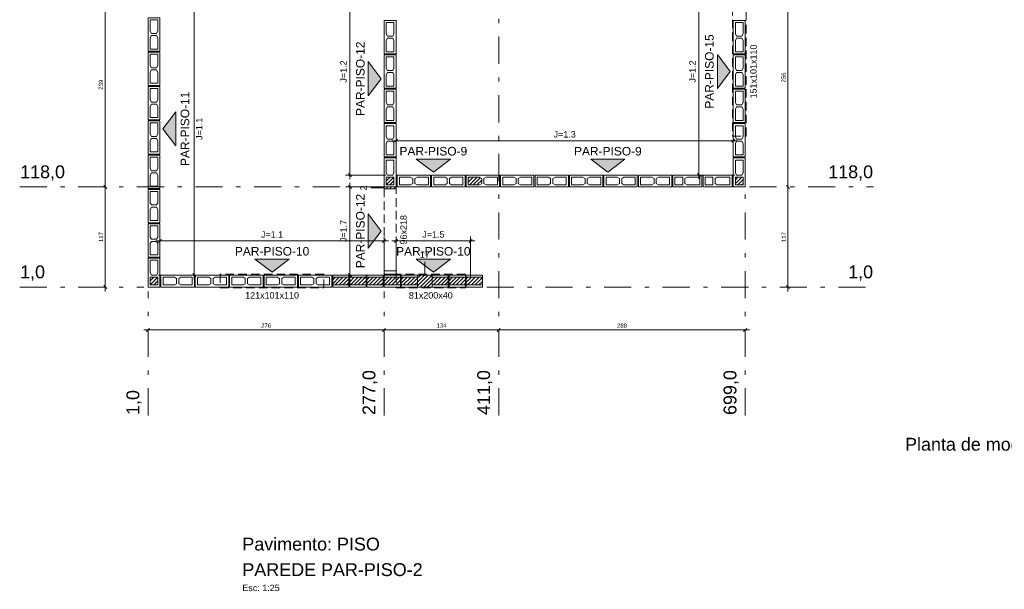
# Model space of a CAD drawing. Header units: millimetres. Extents: x 337 to 624, y -381 to -65.
# Tile 104 of 138: x 366 to 389, y -95 to -81. Entities that reach past the tile are written whole.
import ezdxf

# ---------------------------------------------------------------- set-up
doc = ezdxf.new("R2010")
doc.units = ezdxf.units.MM
doc.header["$MEASUREMENT"] = 0
doc.linetypes.add('DASHDOT2', pattern=[1.27, 0.635, -0.3175, 0, -0.3175])
doc.linetypes.add('JIS_02_2.0', pattern=[0.3, 0.2, -0.1])
for name, color, linetype, lineweight in [('Cotas', 7, 'Continuous', 5), ('Nível 1', 142, 'Continuous', 0), ('PA-Ajustes', 8, 'Continuous', 5), ('PA-Eixos', 9, 'DASHDOT2', 13), ('PA-Graute', 8, 'Continuous', 0), ('PA-Janelas', 2, 'JIS_02_2.0', 0), ('PA-Portas', 2, 'JIS_02_2.0', 0), ('PA-Títulos', 7, 'Continuous', 0), ('PE-Contrafiamento L', 1, 'Continuous', 13), ('PE-Inteiro', 7, 'Continuous', 5), ('PE-Meio canaleta', 5, 'Continuous', 5), ('PE-Paredes', 1, 'Continuous', 5), ('PE-Pastilha', 3, 'Continuous', 5), ('PE-Textos paredes', 7, 'Continuous', 5), ('Texto da cota', 7, 'Continuous', 0), ('Textos', 7, 'Continuous', 5)]:
    doc.layers.add(name, color=color, linetype=linetype, lineweight=lineweight)
doc.styles.add('Arial', font='arial.ttf')
pattern_1 = [(45, (424.86718, -154.377345), (-0.044194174, 0.044194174), [])]

msp = doc.modelspace()

# ---------------------------------------------------------------- hatches: boundary and pattern name
at = {"layer": 'PA-Ajustes', "linetype": 'Continuous'}
h = msp.add_hatch(dxfattribs=at)
h.set_pattern_fill('ANSI31', color=8, scale=0.5, style=0)
h.set_pattern_definition(pattern_1)
h.paths.add_polyline_path([(374.6672, -85.2699), (374.3872, -85.2699), (374.3872, -85.3099), (374.6672, -85.3099)])
h = msp.add_hatch(dxfattribs=at)
h.set_pattern_fill('ANSI31', color=8, scale=0.5, style=0)
h.set_pattern_definition(pattern_1)
h.paths.add_polyline_path([(375.5074, -87.6099), (375.5074, -87.3299), (375.1672, -87.3299), (375.1672, -87.6099)])
at = {"layer": 'PA-Graute', "linetype": 'Continuous'}
h = msp.add_hatch(dxfattribs=at)
h.set_pattern_fill('ANSI31', color=8, scale=0.5, style=0)
h.set_pattern_definition(pattern_1)
h.paths.add_polyline_path([(374.4372, -85.2199), (374.4372, -85.0399), (374.6172, -85.0399), (374.6172, -85.2199)])
h = msp.add_hatch(dxfattribs=at)
h.set_pattern_fill('ANSI31', color=8, scale=0.5, style=0)
h.set_pattern_definition(pattern_1)
h.paths.add_polyline_path([(376.3536, -85.0399), (376.6166, -85.0399), (376.6686, -85.0679), (376.6686, -85.1919), (376.6166, -85.2199), (376.3536, -85.2199)])
h = msp.add_hatch(dxfattribs=at)
h.set_pattern_fill('ANSI31', color=8, scale=0.5, style=0)
h.set_pattern_definition(pattern_1)
h.paths.add_polyline_path([(382.5974, -85.2199), (382.5974, -85.0399), (382.7774, -85.0399), (382.7774, -85.2199)])
h = msp.add_hatch(dxfattribs=at)
h.set_pattern_fill('ANSI31', color=8, scale=0.5, style=0)
h.set_pattern_definition(pattern_1)
h.paths.add_polyline_path([(368.9172, -87.5599), (368.9172, -87.3799), (369.0972, -87.3799), (369.0972, -87.5599)])
h = msp.add_hatch(dxfattribs=at)
h.set_pattern_fill('ANSI31', color=8, scale=0.5, style=0)
h.set_pattern_definition(pattern_1)
h.paths.add_polyline_path([(373.5643, -87.5599), (373.1843, -87.5599), (373.1843, -87.3799), (373.5643, -87.3799)])
h = msp.add_hatch(dxfattribs=at)
h.set_pattern_fill('ANSI31', color=8, scale=0.5, style=0)
h.set_pattern_definition(pattern_1)
h.paths.add_polyline_path([(373.9643, -87.5599), (373.5843, -87.5599), (373.5843, -87.3799), (373.9643, -87.3799)])
h = msp.add_hatch(dxfattribs=at)
h.set_pattern_fill('ANSI31', color=8, scale=0.5, style=0)
h.set_pattern_definition(pattern_1)
h.paths.add_polyline_path([(374.3643, -87.5599), (373.9843, -87.5599), (373.9843, -87.3799), (374.3643, -87.3799)])
h = msp.add_hatch(dxfattribs=at)
h.set_pattern_fill('ANSI31', color=8, scale=0.5, style=0)
h.set_pattern_definition(pattern_1)
h.paths.add_polyline_path([(374.3872, -87.3799), (374.7672, -87.3799), (374.7672, -87.5599), (374.3872, -87.5599)])
h = msp.add_hatch(dxfattribs=at)
h.set_pattern_fill('ANSI31', color=8, scale=0.5, style=0)
h.set_pattern_definition(pattern_1)
h.paths.add_polyline_path([(375.1672, -87.5599), (374.7872, -87.5599), (374.7872, -87.3799), (375.1672, -87.3799)])
h = msp.add_hatch(dxfattribs=at)
h.set_pattern_fill('ANSI31', color=8, scale=0.5, style=0)
h.set_pattern_definition(pattern_1)
h.paths.add_polyline_path([(375.8874, -87.5599), (375.5074, -87.5599), (375.5074, -87.3799), (375.8874, -87.3799)])
h = msp.add_hatch(dxfattribs=at)
h.set_pattern_fill('ANSI31', color=8, scale=0.5, style=0)
h.set_pattern_definition(pattern_1)
h.paths.add_polyline_path([(376.2874, -87.5599), (375.9074, -87.5599), (375.9074, -87.3799), (376.2874, -87.3799)])
h = msp.add_hatch(dxfattribs=at)
h.set_pattern_fill('ANSI31', color=8, scale=0.5, style=0)
h.set_pattern_definition(pattern_1)
h.paths.add_polyline_path([(376.6874, -87.5599), (376.3074, -87.5599), (376.3074, -87.3799), (376.6874, -87.3799)])
at = {"layer": 'PE-Textos paredes', "linetype": 'Continuous'}
for points in [[(382.4774, -82.5698), (382.1774, -82.9698), (382.1774, -82.1698)], [(374.3172, -82.7398), (374.0172, -83.1398), (374.0172, -82.3398)], [(369.2172, -83.9098), (369.5172, -84.3098), (369.5172, -83.5098)], [(375.5373, -84.9199), (375.1373, -84.6199), (375.9373, -84.6199)], [(379.6174, -84.9199), (379.2174, -84.6199), (380.0174, -84.6199)], [(374.3172, -86.2999), (374.0172, -86.6999), (374.0172, -85.8999)], [(371.7672, -87.2599), (371.3672, -86.9599), (372.1672, -86.9599)], [(375.5373, -87.2599), (375.1373, -86.9599), (375.9373, -86.9599)]]:
    msp.add_hatch(color=7, dxfattribs=at).paths.add_polyline_path(points)

# ---------------------------------------------------------------- linework, layer by layer
at = {"layer": 'Cotas'}
for p, q in [((373.5872, -85.0899), (373.5872, -80.0497)), ((381.7474, -85.0899), (381.7474, -80.0497)), ((383.8274, -80.0497), (383.8274, -85.3699)), ((367.8672, -80.3897), (367.8672, -85.3699)), ((369.9472, -80.3897), (369.9472, -87.4299)), ((374.5672, -84.1899), (382.6474, -84.1899)), ((374.6318, -84.2253), (374.7025, -84.1545)), ((374.6672, -85.0299), (374.6672, -84.0899)), ((382.512, -84.2253), (382.5827, -84.1545)), ((382.5474, -85.0299), (382.5474, -84.0899)), ((374.4272, -84.9899), (373.4872, -84.9899)), ((373.6225, -85.0253), (373.5518, -84.9545)), ((382.5874, -84.9899), (381.6474, -84.9899)), ((381.7827, -85.0253), (381.712, -84.9545)), ((367.8318, -85.2345), (367.9025, -85.3053)), ((367.8318, -85.2345), (367.9025, -85.3053)), ((367.8672, -85.1699), (367.8672, -87.7099)), ((374.4272, -85.2699), (373.4872, -85.2699)), ((373.6225, -85.3053), (373.5518, -85.2345)), ((373.5872, -87.4299), (373.5872, -85.1699)), ((383.792, -85.2345), (383.8627, -85.3053)), ((383.792, -85.2345), (383.8627, -85.3053)), ((383.8274, -85.1699), (383.8274, -87.7099)), ((369.0472, -86.5299), (374.4872, -86.5299)), ((369.1118, -86.5653), (369.1825, -86.4945)), ((369.1472, -87.3699), (369.1472, -86.4299)), ((374.3518, -86.5653), (374.4225, -86.4945)), ((374.3872, -87.3699), (374.3872, -86.4299)), ((374.5672, -86.5299), (376.5074, -86.5299)), ((374.6318, -86.5653), (374.7025, -86.4945)), ((374.6672, -87.3699), (374.6672, -86.4299)), ((376.372, -86.5653), (376.4427, -86.4945)), ((376.4074, -87.3699), (376.4074, -86.4299)), ((369.1072, -87.3299), (370.0472, -87.3299)), ((369.9118, -87.2945), (369.9825, -87.3653)), ((374.4272, -87.3299), (373.4872, -87.3299)), ((373.6225, -87.3653), (373.5518, -87.2945)), ((367.8318, -87.5745), (367.9025, -87.6453)), ((383.792, -87.5745), (383.8627, -87.6453)), ((374.4872, -88.6099), (368.7672, -88.6099)), ((368.9025, -88.5745), (368.8318, -88.6453)), ((377.1674, -88.6099), (374.2872, -88.6099)), ((374.4225, -88.5745), (374.3518, -88.6453)), ((374.4225, -88.5745), (374.3518, -88.6453)), ((382.9274, -88.6099), (376.9674, -88.6099)), ((377.1027, -88.5745), (377.032, -88.6453)), ((377.1027, -88.5745), (377.032, -88.6453)), ((382.8627, -88.5745), (382.792, -88.6453))]:
    msp.add_line(p, q, dxfattribs=at)
for points in [[(374.3772, -85.2899), (374.0772, -85.2899)], [(375.3373, -87.3199), (375.3373, -87.0199)]]:
    msp.add_lwpolyline(points, dxfattribs=at)
at = {"layer": 'PA-Ajustes', "linetype": 'Continuous'}
for points in [[(374.6672, -85.2699), (374.3872, -85.2699), (374.3872, -85.3099), (374.6672, -85.3099), (374.6672, -85.2699)], [(375.5074, -87.6099), (375.5074, -87.3299), (375.1672, -87.3299), (375.1672, -87.6099), (375.5074, -87.6099)]]:
    msp.add_lwpolyline(points, dxfattribs=at)
at = {"layer": 'PA-Eixos'}
for p, q in [((377.0674, -90.6099), (377.0674, -80.2497)), ((365.8672, -85.2699), (374.2872, -85.2699)), ((382.8274, -90.6099), (382.8274, -85.3699)), ((382.9274, -85.2699), (385.8274, -85.2699)), ((365.8672, -87.6099), (368.7672, -87.6099)), ((376.7874, -87.6099), (385.8274, -87.6099)), ((368.8672, -90.6099), (368.8672, -87.7099)), ((374.3872, -90.6099), (374.3872, -87.7099))]:
    msp.add_line(p, q, dxfattribs=at)
at = {"layer": 'PA-Janelas'}
for points in [[(382.8474, -81.0597), (382.5274, -81.0597), (382.5274, -84.0797), (382.8474, -84.0797), (382.8474, -81.0597)], [(372.9771, -87.6299), (372.9771, -87.3099), (370.5571, -87.3099), (370.5571, -87.6299), (372.9771, -87.6299)], [(376.2874, -87.6299), (376.2874, -87.3099), (374.6674, -87.3099), (374.6674, -87.6299), (376.2874, -87.6299)]]:
    msp.add_lwpolyline(points, dxfattribs=at)
at = {"layer": 'PA-Portas'}
msp.add_lwpolyline([(374.6672, -85.3099), (374.3872, -85.3099), (374.3872, -87.2299), (374.6672, -87.2299), (374.6672, -85.3099)], dxfattribs=at)
at = {"layer": 'PE-Contrafiamento L', "linetype": 'Continuous'}
for points in [[(374.3872, -85.2699), (374.3872, -84.5899), (374.6672, -84.5899), (374.6672, -85.2699), (374.3872, -85.2699)], [(382.5474, -85.2699), (382.5474, -84.5899), (382.8274, -84.5899), (382.8274, -85.2699), (382.5474, -85.2699)], [(381.1364, -84.9899), (381.8164, -84.9899), (381.8164, -85.2699), (381.1364, -85.2699), (381.1364, -84.9899)], [(381.8419, -84.9899), (382.5219, -84.9899), (382.5219, -85.2699), (381.8419, -85.2699), (381.8419, -84.9899)], [(368.8672, -87.6099), (368.8672, -86.9299), (369.1472, -86.9299), (369.1472, -87.6099), (368.8672, -87.6099)]]:
    msp.add_lwpolyline(points, dxfattribs=at)
at = {"layer": 'PE-Contrafiamento L', "linetype": 'Continuous', "lineweight": 5}
for points in [[(374.4652, -84.9899), (374.4372, -84.9379), (374.4372, -84.6399), (374.6172, -84.6399), (374.6172, -84.9379), (374.5892, -84.9899), (374.4652, -84.9899)], [(382.6254, -84.9899), (382.5974, -84.9379), (382.5974, -84.6399), (382.7774, -84.6399), (382.7774, -84.9379), (382.7494, -84.9899), (382.6254, -84.9899)], [(374.4372, -85.2199), (374.4372, -85.0399), (374.6172, -85.0399), (374.6172, -85.2199), (374.4372, -85.2199)], [(381.1864, -85.0399), (381.3664, -85.0399), (381.3664, -85.2199), (381.1864, -85.2199), (381.1864, -85.0399)], [(381.4164, -85.0679), (381.4684, -85.0399), (381.7664, -85.0399), (381.7664, -85.2199), (381.4684, -85.2199), (381.4164, -85.1919), (381.4164, -85.0679)], [(381.8919, -85.0399), (382.0719, -85.0399), (382.0719, -85.2199), (381.8919, -85.2199), (381.8919, -85.0399)], [(382.1219, -85.0679), (382.1739, -85.0399), (382.4719, -85.0399), (382.4719, -85.2199), (382.1739, -85.2199), (382.1219, -85.1919), (382.1219, -85.0679)], [(382.5974, -85.2199), (382.5974, -85.0399), (382.7774, -85.0399), (382.7774, -85.2199), (382.5974, -85.2199)], [(368.9452, -87.3299), (368.9172, -87.2779), (368.9172, -86.9799), (369.0972, -86.9799), (369.0972, -87.2779), (369.0692, -87.3299), (368.9452, -87.3299)], [(368.9172, -87.5599), (368.9172, -87.3799), (369.0972, -87.3799), (369.0972, -87.5599), (368.9172, -87.5599)]]:
    msp.add_lwpolyline(points, dxfattribs=at)
at = {"layer": 'PE-Inteiro', "linetype": 'Continuous'}
for points in [[(368.8672, -82.0942), (368.8672, -81.3142), (369.1472, -81.3142), (369.1472, -82.0942), (368.8672, -82.0942)], [(374.6672, -81.3764), (374.6672, -82.1564), (374.3872, -82.1564), (374.3872, -81.3764), (374.6672, -81.3764)], [(382.8274, -81.3764), (382.8274, -82.1564), (382.5474, -82.1564), (382.5474, -81.3764), (382.8274, -81.3764)], [(368.8672, -82.8964), (368.8672, -82.1164), (369.1472, -82.1164), (369.1472, -82.8964), (368.8672, -82.8964)], [(374.6672, -82.1798), (374.6672, -82.9598), (374.3872, -82.9598), (374.3872, -82.1798), (374.6672, -82.1798)], [(382.8274, -82.1798), (382.8274, -82.9598), (382.5474, -82.9598), (382.5474, -82.1798), (382.8274, -82.1798)], [(368.8672, -83.6987), (368.8672, -82.9187), (369.1472, -82.9187), (369.1472, -83.6987), (368.8672, -83.6987)], [(374.6672, -82.9832), (374.6672, -83.7632), (374.3872, -83.7632), (374.3872, -82.9832), (374.6672, -82.9832)], [(382.8274, -82.9832), (382.8274, -83.7632), (382.5474, -83.7632), (382.5474, -82.9832), (382.8274, -82.9832)], [(368.8672, -84.5009), (368.8672, -83.7209), (369.1472, -83.7209), (369.1472, -84.5009), (368.8672, -84.5009)], [(374.6672, -83.7865), (374.6672, -84.5665), (374.3872, -84.5665), (374.3872, -83.7865), (374.6672, -83.7865)], [(382.8274, -83.7865), (382.8274, -84.5665), (382.5474, -84.5665), (382.5474, -83.7865), (382.8274, -83.7865)], [(368.8672, -85.3032), (368.8672, -84.5232), (369.1472, -84.5232), (369.1472, -85.3032), (368.8672, -85.3032)], [(375.4727, -85.2699), (374.6927, -85.2699), (374.6927, -84.9899), (375.4727, -84.9899), (375.4727, -85.2699)], [(376.2781, -85.2699), (375.4981, -85.2699), (375.4981, -84.9899), (376.2781, -84.9899), (376.2781, -85.2699)], [(377.0836, -85.2699), (376.3036, -85.2699), (376.3036, -84.9899), (377.0836, -84.9899), (377.0836, -85.2699)], [(377.8891, -85.2699), (377.1091, -85.2699), (377.1091, -84.9899), (377.8891, -84.9899), (377.8891, -85.2699)], [(378.6945, -85.2699), (377.9145, -85.2699), (377.9145, -84.9899), (378.6945, -84.9899), (378.6945, -85.2699)], [(379.5, -85.2699), (378.72, -85.2699), (378.72, -84.9899), (379.5, -84.9899), (379.5, -85.2699)], [(380.3055, -85.2699), (379.5255, -85.2699), (379.5255, -84.9899), (380.3055, -84.9899), (380.3055, -85.2699)], [(381.111, -85.2699), (380.331, -85.2699), (380.331, -84.9899), (381.111, -84.9899), (381.111, -85.2699)], [(368.8672, -86.1054), (368.8672, -85.3254), (369.1472, -85.3254), (369.1472, -86.1054), (368.8672, -86.1054)], [(368.8672, -86.9077), (368.8672, -86.1277), (369.1472, -86.1277), (369.1472, -86.9077), (368.8672, -86.9077)], [(369.95, -87.6099), (369.17, -87.6099), (369.17, -87.3299), (369.95, -87.3299), (369.95, -87.6099)], [(370.7529, -87.6099), (369.9729, -87.6099), (369.9729, -87.3299), (370.7529, -87.3299), (370.7529, -87.6099)], [(371.5558, -87.6099), (370.7758, -87.6099), (370.7758, -87.3299), (371.5558, -87.3299), (371.5558, -87.6099)], [(372.3586, -87.6099), (371.5786, -87.6099), (371.5786, -87.3299), (372.3586, -87.3299), (372.3586, -87.6099)], [(373.1615, -87.6099), (372.3815, -87.6099), (372.3815, -87.3299), (373.1615, -87.3299), (373.1615, -87.6099)]]:
    msp.add_lwpolyline(points, dxfattribs=at)
at = {"layer": 'PE-Inteiro', "linetype": 'Continuous', "lineweight": 5}
for points in [[(369.0972, -81.3642), (369.0972, -81.6272), (369.0692, -81.6792), (368.9452, -81.6792), (368.9172, -81.6272), (368.9172, -81.3642), (369.0972, -81.3642)], [(374.6172, -81.4264), (374.6172, -81.6894), (374.5892, -81.7414), (374.4652, -81.7414), (374.4372, -81.6894), (374.4372, -81.4264), (374.6172, -81.4264)], [(382.7774, -81.4264), (382.7774, -81.6894), (382.7494, -81.7414), (382.6254, -81.7414), (382.5974, -81.6894), (382.5974, -81.4264), (382.7774, -81.4264)], [(368.9172, -82.0442), (368.9172, -81.7812), (368.9452, -81.7292), (369.0692, -81.7292), (369.0972, -81.7812), (369.0972, -82.0442), (368.9172, -82.0442)], [(374.4372, -82.1064), (374.4372, -81.8434), (374.4652, -81.7914), (374.5892, -81.7914), (374.6172, -81.8434), (374.6172, -82.1064), (374.4372, -82.1064)], [(382.5974, -82.1064), (382.5974, -81.8434), (382.6254, -81.7914), (382.7494, -81.7914), (382.7774, -81.8434), (382.7774, -82.1064), (382.5974, -82.1064)], [(369.0972, -82.1664), (369.0972, -82.4294), (369.0692, -82.4814), (368.9452, -82.4814), (368.9172, -82.4294), (368.9172, -82.1664), (369.0972, -82.1664)], [(374.6172, -82.2298), (374.6172, -82.4928), (374.5892, -82.5448), (374.4652, -82.5448), (374.4372, -82.4928), (374.4372, -82.2298), (374.6172, -82.2298)], [(382.7774, -82.2298), (382.7774, -82.4928), (382.7494, -82.5448), (382.6254, -82.5448), (382.5974, -82.4928), (382.5974, -82.2298), (382.7774, -82.2298)], [(368.9172, -82.8464), (368.9172, -82.5834), (368.9452, -82.5314), (369.0692, -82.5314), (369.0972, -82.5834), (369.0972, -82.8464), (368.9172, -82.8464)], [(374.4372, -82.9098), (374.4372, -82.6468), (374.4652, -82.5948), (374.5892, -82.5948), (374.6172, -82.6468), (374.6172, -82.9098), (374.4372, -82.9098)], [(382.5974, -82.9098), (382.5974, -82.6468), (382.6254, -82.5948), (382.7494, -82.5948), (382.7774, -82.6468), (382.7774, -82.9098), (382.5974, -82.9098)], [(369.0972, -82.9687), (369.0972, -83.2317), (369.0692, -83.2837), (368.9452, -83.2837), (368.9172, -83.2317), (368.9172, -82.9687), (369.0972, -82.9687)], [(374.6172, -83.0332), (374.6172, -83.2962), (374.5892, -83.3482), (374.4652, -83.3482), (374.4372, -83.2962), (374.4372, -83.0332), (374.6172, -83.0332)], [(382.7774, -83.0332), (382.7774, -83.2962), (382.7494, -83.3482), (382.6254, -83.3482), (382.5974, -83.2962), (382.5974, -83.0332), (382.7774, -83.0332)], [(368.9172, -83.6487), (368.9172, -83.3857), (368.9452, -83.3337), (369.0692, -83.3337), (369.0972, -83.3857), (369.0972, -83.6487), (368.9172, -83.6487)], [(374.4372, -83.7132), (374.4372, -83.4502), (374.4652, -83.3982), (374.5892, -83.3982), (374.6172, -83.4502), (374.6172, -83.7132), (374.4372, -83.7132)], [(382.5974, -83.7132), (382.5974, -83.4502), (382.6254, -83.3982), (382.7494, -83.3982), (382.7774, -83.4502), (382.7774, -83.7132), (382.5974, -83.7132)], [(369.0972, -83.7709), (369.0972, -84.0339), (369.0692, -84.0859), (368.9452, -84.0859), (368.9172, -84.0339), (368.9172, -83.7709), (369.0972, -83.7709)], [(374.6172, -83.8365), (374.6172, -84.0995), (374.5892, -84.1515), (374.4652, -84.1515), (374.4372, -84.0995), (374.4372, -83.8365), (374.6172, -83.8365)], [(382.7774, -83.8365), (382.7774, -84.0995), (382.7494, -84.1515), (382.6254, -84.1515), (382.5974, -84.0995), (382.5974, -83.8365), (382.7774, -83.8365)], [(368.9172, -84.4509), (368.9172, -84.1879), (368.9452, -84.1359), (369.0692, -84.1359), (369.0972, -84.1879), (369.0972, -84.4509), (368.9172, -84.4509)], [(374.4372, -84.5165), (374.4372, -84.2535), (374.4652, -84.2015), (374.5892, -84.2015), (374.6172, -84.2535), (374.6172, -84.5165), (374.4372, -84.5165)], [(382.5974, -84.5165), (382.5974, -84.2535), (382.6254, -84.2015), (382.7494, -84.2015), (382.7774, -84.2535), (382.7774, -84.5165), (382.5974, -84.5165)], [(369.0972, -84.5732), (369.0972, -84.8362), (369.0692, -84.8882), (368.9452, -84.8882), (368.9172, -84.8362), (368.9172, -84.5732), (369.0972, -84.5732)], [(368.9172, -85.2532), (368.9172, -84.9902), (368.9452, -84.9382), (369.0692, -84.9382), (369.0972, -84.9902), (369.0972, -85.2532), (368.9172, -85.2532)], [(374.7427, -85.0399), (375.0057, -85.0399), (375.0577, -85.0679), (375.0577, -85.1919), (375.0057, -85.2199), (374.7427, -85.2199), (374.7427, -85.0399)], [(375.4227, -85.2199), (375.1597, -85.2199), (375.1077, -85.1919), (375.1077, -85.0679), (375.1597, -85.0399), (375.4227, -85.0399), (375.4227, -85.2199)], [(375.5481, -85.0399), (375.8111, -85.0399), (375.8631, -85.0679), (375.8631, -85.1919), (375.8111, -85.2199), (375.5481, -85.2199), (375.5481, -85.0399)], [(376.2281, -85.2199), (375.9651, -85.2199), (375.9131, -85.1919), (375.9131, -85.0679), (375.9651, -85.0399), (376.2281, -85.0399), (376.2281, -85.2199)], [(376.3536, -85.0399), (376.6166, -85.0399), (376.6686, -85.0679), (376.6686, -85.1919), (376.6166, -85.2199), (376.3536, -85.2199), (376.3536, -85.0399)], [(377.0336, -85.2199), (376.7706, -85.2199), (376.7186, -85.1919), (376.7186, -85.0679), (376.7706, -85.0399), (377.0336, -85.0399), (377.0336, -85.2199)], [(377.1591, -85.0399), (377.4221, -85.0399), (377.4741, -85.0679), (377.4741, -85.1919), (377.4221, -85.2199), (377.1591, -85.2199), (377.1591, -85.0399)], [(377.8391, -85.2199), (377.5761, -85.2199), (377.5241, -85.1919), (377.5241, -85.0679), (377.5761, -85.0399), (377.8391, -85.0399), (377.8391, -85.2199)], [(377.9645, -85.0399), (378.2275, -85.0399), (378.2795, -85.0679), (378.2795, -85.1919), (378.2275, -85.2199), (377.9645, -85.2199), (377.9645, -85.0399)], [(378.6445, -85.2199), (378.3815, -85.2199), (378.3295, -85.1919), (378.3295, -85.0679), (378.3815, -85.0399), (378.6445, -85.0399), (378.6445, -85.2199)], [(378.77, -85.0399), (379.033, -85.0399), (379.085, -85.0679), (379.085, -85.1919), (379.033, -85.2199), (378.77, -85.2199), (378.77, -85.0399)], [(379.45, -85.2199), (379.187, -85.2199), (379.135, -85.1919), (379.135, -85.0679), (379.187, -85.0399), (379.45, -85.0399), (379.45, -85.2199)], [(379.5755, -85.0399), (379.8385, -85.0399), (379.8905, -85.0679), (379.8905, -85.1919), (379.8385, -85.2199), (379.5755, -85.2199), (379.5755, -85.0399)], [(380.2555, -85.2199), (379.9925, -85.2199), (379.9405, -85.1919), (379.9405, -85.0679), (379.9925, -85.0399), (380.2555, -85.0399), (380.2555, -85.2199)], [(380.381, -85.0399), (380.644, -85.0399), (380.696, -85.0679), (380.696, -85.1919), (380.644, -85.2199), (380.381, -85.2199), (380.381, -85.0399)], [(381.061, -85.2199), (380.798, -85.2199), (380.746, -85.1919), (380.746, -85.0679), (380.798, -85.0399), (381.061, -85.0399), (381.061, -85.2199)], [(369.0972, -85.3754), (369.0972, -85.6384), (369.0692, -85.6904), (368.9452, -85.6904), (368.9172, -85.6384), (368.9172, -85.3754), (369.0972, -85.3754)], [(368.9172, -86.0554), (368.9172, -85.7924), (368.9452, -85.7404), (369.0692, -85.7404), (369.0972, -85.7924), (369.0972, -86.0554), (368.9172, -86.0554)], [(369.0972, -86.1777), (369.0972, -86.4407), (369.0692, -86.4927), (368.9452, -86.4927), (368.9172, -86.4407), (368.9172, -86.1777), (369.0972, -86.1777)], [(368.9172, -86.8577), (368.9172, -86.5947), (368.9452, -86.5427), (369.0692, -86.5427), (369.0972, -86.5947), (369.0972, -86.8577), (368.9172, -86.8577)], [(369.22, -87.3799), (369.483, -87.3799), (369.535, -87.4079), (369.535, -87.5319), (369.483, -87.5599), (369.22, -87.5599), (369.22, -87.3799)], [(369.9, -87.5599), (369.637, -87.5599), (369.585, -87.5319), (369.585, -87.4079), (369.637, -87.3799), (369.9, -87.3799), (369.9, -87.5599)], [(370.0229, -87.3799), (370.2859, -87.3799), (370.3379, -87.4079), (370.3379, -87.5319), (370.2859, -87.5599), (370.0229, -87.5599), (370.0229, -87.3799)], [(370.7029, -87.5599), (370.4399, -87.5599), (370.3879, -87.5319), (370.3879, -87.4079), (370.4399, -87.3799), (370.7029, -87.3799), (370.7029, -87.5599)], [(370.8258, -87.3799), (371.0888, -87.3799), (371.1408, -87.4079), (371.1408, -87.5319), (371.0888, -87.5599), (370.8258, -87.5599), (370.8258, -87.3799)], [(371.5058, -87.5599), (371.2428, -87.5599), (371.1908, -87.5319), (371.1908, -87.4079), (371.2428, -87.3799), (371.5058, -87.3799), (371.5058, -87.5599)], [(371.6286, -87.3799), (371.8916, -87.3799), (371.9436, -87.4079), (371.9436, -87.5319), (371.8916, -87.5599), (371.6286, -87.5599), (371.6286, -87.3799)], [(372.3086, -87.5599), (372.0456, -87.5599), (371.9936, -87.5319), (371.9936, -87.4079), (372.0456, -87.3799), (372.3086, -87.3799), (372.3086, -87.5599)], [(372.4315, -87.3799), (372.6945, -87.3799), (372.7465, -87.4079), (372.7465, -87.5319), (372.6945, -87.5599), (372.4315, -87.5599), (372.4315, -87.3799)], [(373.1115, -87.5599), (372.8485, -87.5599), (372.7965, -87.5319), (372.7965, -87.4079), (372.8485, -87.3799), (373.1115, -87.3799), (373.1115, -87.5599)]]:
    msp.add_lwpolyline(points, dxfattribs=at)
at = {"layer": 'PE-Meio canaleta', "linetype": 'Continuous'}
for points in [[(373.5643, -87.6099), (373.1843, -87.6099), (373.1843, -87.3299), (373.5643, -87.3299), (373.5643, -87.6099)], [(373.9643, -87.6099), (373.5843, -87.6099), (373.5843, -87.3299), (373.9643, -87.3299), (373.9643, -87.6099)], [(374.3643, -87.6099), (373.9843, -87.6099), (373.9843, -87.3299), (374.3643, -87.3299), (374.3643, -87.6099)], [(374.3872, -87.3299), (374.7672, -87.3299), (374.7672, -87.6099), (374.3872, -87.6099), (374.3872, -87.3299)], [(375.1672, -87.6099), (374.7872, -87.6099), (374.7872, -87.3299), (375.1672, -87.3299), (375.1672, -87.6099)], [(375.8874, -87.6099), (375.5074, -87.6099), (375.5074, -87.3299), (375.8874, -87.3299), (375.8874, -87.6099)], [(376.2874, -87.6099), (375.9074, -87.6099), (375.9074, -87.3299), (376.2874, -87.3299), (376.2874, -87.6099)], [(376.6874, -87.6099), (376.3074, -87.6099), (376.3074, -87.3299), (376.6874, -87.3299), (376.6874, -87.6099)]]:
    msp.add_lwpolyline(points, dxfattribs=at)
at = {"layer": 'PE-Meio canaleta', "linetype": 'Continuous', "lineweight": 5}
for points in [[(373.5643, -87.5599), (373.1843, -87.5599), (373.1843, -87.3799), (373.5643, -87.3799), (373.5643, -87.5599)], [(373.9643, -87.5599), (373.5843, -87.5599), (373.5843, -87.3799), (373.9643, -87.3799), (373.9643, -87.5599)], [(374.3643, -87.5599), (373.9843, -87.5599), (373.9843, -87.3799), (374.3643, -87.3799), (374.3643, -87.5599)], [(374.3872, -87.3799), (374.7672, -87.3799), (374.7672, -87.5599), (374.3872, -87.5599), (374.3872, -87.3799)], [(375.1672, -87.5599), (374.7872, -87.5599), (374.7872, -87.3799), (375.1672, -87.3799), (375.1672, -87.5599)], [(375.8874, -87.5599), (375.5074, -87.5599), (375.5074, -87.3799), (375.8874, -87.3799), (375.8874, -87.5599)], [(376.2874, -87.5599), (375.9074, -87.5599), (375.9074, -87.3799), (376.2874, -87.3799), (376.2874, -87.5599)], [(376.6874, -87.5599), (376.3074, -87.5599), (376.3074, -87.3799), (376.6874, -87.3799), (376.6874, -87.5599)]]:
    msp.add_lwpolyline(points, dxfattribs=at)
at = {"layer": 'PE-Pastilha', "linetype": 'Continuous'}
msp.add_lwpolyline([(374.6672, -87.2299), (374.6672, -87.3099), (374.3872, -87.3099), (374.3872, -87.2299), (374.6672, -87.2299)], dxfattribs=at)
at = {"layer": 'PE-Textos paredes'}
for points in [[(382.4774, -82.5698), (382.1774, -82.9698), (382.1774, -82.1698), (382.4774, -82.5698)], [(374.3172, -82.7398), (374.0172, -83.1398), (374.0172, -82.3398), (374.3172, -82.7398)], [(369.2172, -83.9098), (369.5172, -84.3098), (369.5172, -83.5098), (369.2172, -83.9098)], [(375.5373, -84.9199), (375.1373, -84.6199), (375.9373, -84.6199), (375.5373, -84.9199)], [(379.6174, -84.9199), (379.2174, -84.6199), (380.0174, -84.6199), (379.6174, -84.9199)], [(374.3172, -86.2999), (374.0172, -86.6999), (374.0172, -85.8999), (374.3172, -86.2999)], [(371.7672, -87.2599), (371.3672, -86.9599), (372.1672, -86.9599), (371.7672, -87.2599)], [(375.5373, -87.2599), (375.1373, -86.9599), (375.9373, -86.9599), (375.5373, -87.2599)]]:
    msp.add_lwpolyline(points, dxfattribs=at)

# ---------------------------------------------------------------- texts
at = {"layer": 'Nível 1', "char_height": 0.3, "line_spacing_factor": 0.9, "style": 'Arial'}
for s, insert, width, attachment_point in [('118,0', (365.8772, -85.1209), 2.136799, 7), ('118,0', (385.8174, -85.1209), 2.136799, 9), ('118,0', (385.8174, -85.1209), 2.136799, 9), ('1,0', (365.8772, -87.4609), 1.204787, 7), ('1,0', (365.8772, -87.4609), 1.204787, 7), ('1,0', (385.8174, -87.4609), 1.204787, 9), ('1,0', (385.8174, -87.4609), 1.204787, 9)]:
    msp.add_mtext(s, dxfattribs=dict(at, insert=insert, width=width, attachment_point=attachment_point))
at = {"layer": 'Nível 1', "char_height": 0.3, "attachment_point": 7, "rotation": 90.00021, "line_spacing_factor": 0.9, "style": 'Arial'}
for s, insert, width in [('277,0', (374.2382, -90.5999), 2.136799), ('277,0', (374.2382, -90.5999), 2.136799), ('411,0', (376.9184, -90.5999), 2.136799), ('699,0', (382.6784, -90.5999), 2.136799), ('699,0', (382.6784, -90.5999), 2.136799), ('699,0', (382.6784, -90.5999), 2.136799), ('1,0', (368.7182, -90.5999), 1.204787), ('1,0', (368.7182, -90.5999), 1.204787), ('1,0', (368.7182, -90.5999), 1.204787)]:
    msp.add_mtext(s, dxfattribs=dict(at, insert=insert, width=width))
at = {"layer": 'PA-Títulos', "insert": (396.2559, -91.1339), "char_height": 0.3, "width": 19.419726, "attachment_point": 3, "line_spacing_factor": 0.9, "style": 'Arial'}
msp.add_mtext('Planta de modulação do pavimento PISO - Fiada 02', dxfattribs=at)
at = {"layer": 'PE-Paredes', "attachment_point": 7, "line_spacing_factor": 0.9, "style": 'Arial'}
for s, insert, char_height, width in [('Pavimento: PISO', (371.0723, -93.7719), 0.3, 6.468963), ('PAREDE PAR-PISO-2', (371.0723, -94.3699), 0.3, 8.47247), ('Esc: 1:25', (371.0723, -94.7194), 0.15, 1.78718)]:
    msp.add_mtext(s, dxfattribs=dict(at, insert=insert, char_height=char_height, width=width))
at = {"layer": 'PE-Textos paredes', "char_height": 0.2, "width": 3.478354, "attachment_point": 8, "rotation": 90.00021, "line_spacing_factor": 0.6, "style": 'Arial'}
for s, insert in [('PAR-PISO-12', (373.9332, -82.7398)), ('PAR-PISO-15', (382.0934, -82.5698)), ('PAR-PISO-11', (369.8332, -83.9098)), ('PAR-PISO-12', (373.9332, -86.2999))]:
    msp.add_mtext(s, dxfattribs=dict(at, insert=insert))
at = {"layer": 'PE-Textos paredes', "char_height": 0.2, "attachment_point": 8, "line_spacing_factor": 0.6, "style": 'Arial'}
for s, insert, width in [('PAR-PISO-9', (375.5373, -84.5359), 3.167683), ('PAR-PISO-9', (379.6174, -84.5359), 3.167683), ('PAR-PISO-10', (371.7672, -86.8759), 3.478354), ('PAR-PISO-10', (375.5373, -86.8759), 3.478354)]:
    msp.add_mtext(s, dxfattribs=dict(at, insert=insert, width=width))
at = {"layer": 'Texto da cota', "attachment_point": 8, "rotation": 90.00021, "style": 'Arial'}
for s, insert, char_height, width, line_spacing_factor in [('J=1.2', (373.5122, -82.5698), 0.15, 1.036738, 0.6), ('J=1.2', (381.6724, -82.5698), 0.15, 1.036738, 0.6), ('256', (383.7774, -82.7098), 0.1, 0.506006, 0.9), ('239', (367.8172, -82.8798), 0.1, 0.506006, 0.9), ('J=1.1', (370.1412, -83.9098), 0.15, 1.036738, 0.6), ('J=1.7', (373.5122, -86.2999), 0.15, 1.036738, 0.6), ('117', (367.8172, -86.4399), 0.1, 0.506006, 0.9), ('117', (383.7774, -86.4399), 0.1, 0.506006, 0.9)]:
    msp.add_mtext(s, dxfattribs=dict(at, insert=insert, char_height=char_height, width=width, line_spacing_factor=line_spacing_factor))
at = {"layer": 'Texto da cota', "attachment_point": 8, "style": 'Arial'}
for s, insert, char_height, width, line_spacing_factor in [('J=1.3', (378.6073, -84.1149), 0.15, 1.036738, 0.6), ('J=1.1', (371.7672, -86.4549), 0.15, 1.036738, 0.6), ('J=1.5', (375.5373, -86.4549), 0.15, 1.036738, 0.6), ('276', (371.6272, -88.5599), 0.1, 0.506006, 0.9), ('134', (375.7273, -88.5599), 0.1, 0.506006, 0.9), ('288', (379.9474, -88.5599), 0.1, 0.506006, 0.9)]:
    msp.add_mtext(s, dxfattribs=dict(at, insert=insert, char_height=char_height, width=width, line_spacing_factor=line_spacing_factor))
at = {"layer": 'Textos', "char_height": 0.15, "attachment_point": 8, "rotation": 90.00021, "line_spacing_factor": 0.6, "style": 'Arial'}
for s, insert, width in [('151x101x110', (383.0974, -82.5697), 2.516387), ('2', (373.9777, -85.2899), 0.233003), ('96x218', (374.9172, -86.2699), 1.374695)]:
    msp.add_mtext(s, dxfattribs=dict(at, insert=insert, width=width))
at = {"layer": 'Textos', "char_height": 0.15, "attachment_point": 8, "line_spacing_factor": 0.6, "style": 'Arial'}
for s, insert, width in [('17', (375.3373, -86.9204), 0.466006), ('121x101x110', (371.7671, -87.8799), 2.516387), ('81x200x40', (375.4774, -87.8799), 2.050381)]:
    msp.add_mtext(s, dxfattribs=dict(at, insert=insert, width=width))

doc.saveas('drawing.dxf')
